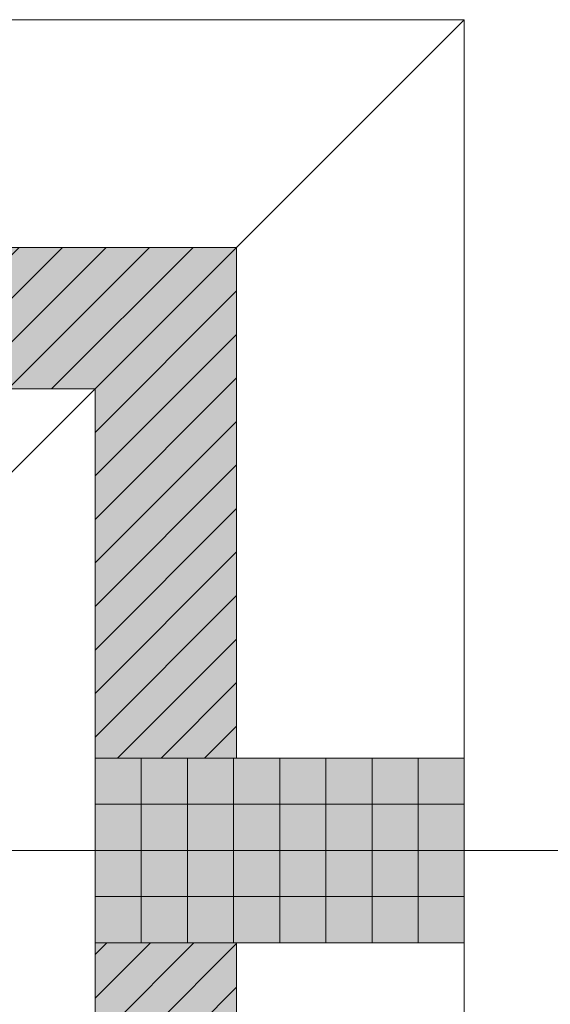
# Model space of a CAD drawing. Header units: metres. Extents: x -49 to 152, y -127 to 99.
# Tile 144 of 177: x 0.314 to 0.745, y -0.125 to 0.675. Entities that reach past the tile are written whole.
import ezdxf

# ---------------------------------------------------------------- set-up
doc = ezdxf.new("R2010")
doc.units = ezdxf.units.M
doc.header["$PDMODE"] = 1
doc.header["$PDSIZE"] = -2
doc.linetypes.add('Achsen 01', pattern=[5.291531, 3.175, -1.058062, 0.352704, -0.705764])
doc.layers.get('0').update_dxf_attribs({"lineweight": 25})
doc.layers.add('014_Fassadenarbeiten-000 Aufsicht Betonfertigteile', color=7, linetype='Continuous', lineweight=9, true_color=0xc0c0c0)
doc.layers.add('AV1-Achsen', color=1, linetype='Achsen 01', lineweight=18, true_color=0xff0000)
for name, color, linetype, lineweight in [('014_Fassadenarbeiten-330 Betonfertigteile vertikal', 7, 'Continuous', 9), ('014_Fassadenarbeiten-330 Filtermauerwerk 11.5cm', 7, 'Continuous', 9), ('014_Fassadenarbeiten-330 Mauerwerk 11.5cm', 7, 'Continuous', 9), ('_GRU (2D)', 7, 'Continuous', 9), ('_OG 3 (2D)', 7, 'Continuous', 9), ('Bemaßung-Bemaßung', 7, 'Continuous', 9)]:
    doc.layers.add(name, color=color, linetype=linetype, lineweight=lineweight)
doc.layers.get('0').freeze()
doc.styles.add('Arial', font='arial.ttf')
doc.dimstyles.new('COE 50', dxfattribs={"dimtxt": 100.872396, "dimasz": 0.001414, "dimexe": 0.001, "dimexo": 0.01, "dimgap": 0.001, "dimtad": 1, "dimdec": 3, "dimtxsty": 'Arial', "dimblk": 'VW_SLASH-3', "dimblk1": 'VW_SLASH-3', "dimblk2": 'VW_SLASH-3', "dimcen": 0, "dimadec": 3, "dimazin": 0, "dimtfac": 0.8, "dimtdec": 3, "dimtix": 1, "dimtmove": 0, "dimatfit": 0, "dimldrblk": 'VW_SLASH-2', "dimfxl": 0.002, "dimfxlon": 1, "dimfrac": 2, "dimtolj": 1, "dimarcsym": 0})
pattern_1 = [(45, (0, 0), (0.01767767, -0.01767767), [])]

# ---------------------------------------------------------------- blocks, each defined once
blk = doc.blocks.new('VW_SLASH-3')
at = {"color": 0, "linetype": 'ByBlock', "lineweight": -2, "transparency": 16777216}
blk.add_line((0, 0), (-1, 0), dxfattribs=at)
at = {"color": 0, "linetype": 'Continuous', "lineweight": 15, "transparency": 16777216, "flags": 128}
blk.add_lwpolyline([(0.5, 0.5), (-0.5, -0.5)], dxfattribs=at)
blk = doc.blocks.new('*D556')
at = {"layer": 'Bemaßung-Bemaßung', "color": 0, "linetype": 'Continuous', "lineweight": -2}
for p, q in [((2.075, 0.49), (2.225, 0.49)), ((2.175, 0.14569), (2.175, 0.41931)), ((2.075, 0.075), (2.225, 0.075))]:
    blk.add_line(p, q, dxfattribs=at)
at = {"layer": 'Defpoints', "color": 0}
for p in [(0.075, 0.49), (2.175, 0.49), (0.675, 0.075)]:
    blk.add_point(p, dxfattribs=at)
at = {"layer": 'Bemaßung-Bemaßung', "color": 0, "lineweight": -2, "xscale": 0.070693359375, "yscale": 0.070693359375, "zscale": 0.070693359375}
for p, rotation in [((2.175, 0.49), 90), ((2.175, 0.075), 270)]:
    blk.add_blockref('VW_SLASH-3', p, dxfattribs=dict(at, rotation=rotation))
at = {"layer": 'Bemaßung-Bemaßung', "color": 0, "insert": (2.05758, 0.2825), "char_height": 0.1008724, "attachment_point": 5, "rotation": 90, "style": 'Arial'}
blk.add_mtext('\\A1;41\\S5^ ;', dxfattribs=at)
blk = doc.blocks.new('VW_SLASH-2')
at = {"color": 0, "linetype": 'ByBlock', "lineweight": -2, "transparency": 16777216}
blk.add_line((0, 0), (-1, 0), dxfattribs=at)
at = {"color": 0, "linetype": 'Continuous', "lineweight": 15, "transparency": 16777216, "flags": 128}
blk.add_lwpolyline([(0.5, 0.5), (-0.5, -0.5)], dxfattribs=at)
blk = doc.blocks.new('*D557')
at = {"layer": 'Bemaßung-Bemaßung', "color": 0, "linetype": 'Continuous', "lineweight": -2}
for p, q in [((2.175, 0.14569), (2.175, 0.21639)), ((2.075, 0.075), (2.225, 0.075)), ((2.175, -0.075), (2.175, 0.075)), ((2.075, -0.075), (2.225, -0.075)), ((2.175, -0.14569), (2.175, -0.21639))]:
    blk.add_line(p, q, dxfattribs=at)
at = {"layer": 'Defpoints', "color": 0}
for p in [(0.675, 0.075), (2.175, 0.075), (0.675, -0.075)]:
    blk.add_point(p, dxfattribs=at)
at = {"layer": 'Bemaßung-Bemaßung', "color": 0, "lineweight": -2, "xscale": 0.070693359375, "yscale": 0.070693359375, "zscale": 0.070693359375}
for p, rotation in [((2.175, 0.075), 270), ((2.175, -0.075), 90)]:
    blk.add_blockref('VW_SLASH-3', p, dxfattribs=dict(at, rotation=rotation))
at = {"layer": 'Bemaßung-Bemaßung', "color": 0, "insert": (2.04404, -0.15489), "char_height": 0.100872, "attachment_point": 5, "rotation": 90, "style": 'Arial'}
blk.add_mtext('\\A1;15', dxfattribs=at)
blk = doc.blocks.new('*D558')
at = {"layer": 'Bemaßung-Bemaßung', "color": 0, "linetype": 'Continuous', "lineweight": -2}
for p, q in [((2.075, -0.075), (2.225, -0.075)), ((2.175, -1.20431), (2.175, -0.14569)), ((2.075, -1.275), (2.225, -1.275))]:
    blk.add_line(p, q, dxfattribs=at)
at = {"layer": 'Defpoints', "color": 0}
for p in [(0.675, -0.075), (2.175, -0.075), (0.675, -1.275)]:
    blk.add_point(p, dxfattribs=at)
at = {"layer": 'Bemaßung-Bemaßung', "color": 0, "lineweight": -2, "xscale": 0.070693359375, "yscale": 0.070693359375, "zscale": 0.070693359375}
for p, rotation in [((2.175, -0.075), 90), ((2.175, -1.275), 270)]:
    blk.add_blockref('VW_SLASH-3', p, dxfattribs=dict(at, rotation=rotation))
at = {"layer": 'Bemaßung-Bemaßung', "color": 0, "insert": (2.06438, -0.675), "char_height": 0.100872, "attachment_point": 5, "rotation": 90, "style": 'Arial'}
blk.add_mtext('\\A1;1,20', dxfattribs=at)
blk = doc.blocks.new('*D601')
at = {"layer": 'Bemaßung-Bemaßung', "color": 0, "lineweight": -2}
for p, q in [((-39.825, 3.075), (-39.825, 3.225)), ((0.675, 3.075), (0.675, 3.225)), ((-39.75431, 3.175), (0.60431, 3.175))]:
    blk.add_line(p, q, dxfattribs=at)
at = {"layer": 'Defpoints', "color": 0}
for p in [(0.675, 3.175), (-39.825, 0), (0.675, 0)]:
    blk.add_point(p, dxfattribs=at)
at = {"layer": 'Bemaßung-Bemaßung', "color": 0, "lineweight": -2, "xscale": 0.070693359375, "yscale": 0.070693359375, "zscale": 0.070693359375, "rotation": 180}
blk.add_blockref('VW_SLASH-3', (-39.825, 3.175), dxfattribs=at)
at = {"layer": 'Bemaßung-Bemaßung', "color": 0, "lineweight": -2, "xscale": 0.070693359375, "yscale": 0.070693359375, "zscale": 0.070693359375}
blk.add_blockref('VW_SLASH-3', (0.675, 3.175), dxfattribs=at)
at = {"layer": 'Bemaßung-Bemaßung', "color": 0, "insert": (-19.575, 3.28562), "char_height": 0.100872, "attachment_point": 5, "style": 'Arial'}
blk.add_mtext('\\A1;40,50', dxfattribs=at)
blk = doc.blocks.new('*D610')
at = {"layer": 'Bemaßung-Bemaßung', "color": 0, "linetype": 'Continuous', "lineweight": -2}
for p, q in [((0.49, 2.575), (0.49, 2.725)), ((0.675, 2.575), (0.675, 2.725)), ((0.41931, 2.675), (0.34861, 2.675)), ((0.49, 2.675), (0.675, 2.675)), ((0.74569, 2.675), (0.81639, 2.675))]:
    blk.add_line(p, q, dxfattribs=at)
at = {"layer": 'Defpoints', "color": 0}
for p in [(0.675, 2.675), (0.49, 0.075), (0.675, 0.075)]:
    blk.add_point(p, dxfattribs=at)
at = {"layer": 'Bemaßung-Bemaßung', "color": 0, "lineweight": -2, "xscale": 0.070693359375, "yscale": 0.070693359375, "zscale": 0.070693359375}
blk.add_blockref('VW_SLASH-3', (0.49, 2.675), dxfattribs=at)
at = {"layer": 'Bemaßung-Bemaßung', "color": 0, "lineweight": -2, "xscale": 0.070693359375, "yscale": 0.070693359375, "zscale": 0.070693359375, "rotation": 180}
blk.add_blockref('VW_SLASH-3', (0.675, 2.675), dxfattribs=at)
at = {"layer": 'Bemaßung-Bemaßung', "color": 0, "insert": (0.5825, 2.86828), "char_height": 0.1008724, "attachment_point": 5, "style": 'Arial'}
blk.add_mtext('\\A1;18\\S5^ ;', dxfattribs=at)
blk = doc.blocks.new('*D611')
at = {"layer": 'Bemaßung-Bemaßung', "color": 0, "linetype": 'Continuous', "lineweight": -2}
for p, q in [((0.075, 2.575), (0.075, 2.725)), ((0.49, 2.575), (0.49, 2.725)), ((0.14569, 2.675), (0.41931, 2.675))]:
    blk.add_line(p, q, dxfattribs=at)
at = {"layer": 'Defpoints', "color": 0}
for p in [(0.49, 2.675), (0.075, 0.49), (0.49, 0.075)]:
    blk.add_point(p, dxfattribs=at)
at = {"layer": 'Bemaßung-Bemaßung', "color": 0, "lineweight": -2, "xscale": 0.070693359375, "yscale": 0.070693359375, "zscale": 0.070693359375, "rotation": 180}
blk.add_blockref('VW_SLASH-3', (0.075, 2.675), dxfattribs=at)
at = {"layer": 'Bemaßung-Bemaßung', "color": 0, "lineweight": -2, "xscale": 0.070693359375, "yscale": 0.070693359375, "zscale": 0.070693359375}
blk.add_blockref('VW_SLASH-3', (0.49, 2.675), dxfattribs=at)
at = {"layer": 'Bemaßung-Bemaßung', "color": 0, "insert": (0.2825, 2.79242), "char_height": 0.1008724, "attachment_point": 5, "style": 'Arial'}
blk.add_mtext('\\A1;41\\S5^ ;', dxfattribs=at)
blk = doc.blocks.new('*D788')
at = {"layer": 'Bemaßung-Bemaßung', "color": 0, "linetype": 'Continuous', "lineweight": -2}
for p, q in [((0.125, 1.575), (0.125, 1.725)), ((0.675, 1.575), (0.675, 1.725)), ((0.60431, 1.675), (0.19569, 1.675))]:
    blk.add_line(p, q, dxfattribs=at)
at = {"layer": 'Defpoints', "color": 0}
for p in [(0.125, 1.675), (0.125, 0.125), (0.675, 0.075)]:
    blk.add_point(p, dxfattribs=at)
at = {"layer": 'Bemaßung-Bemaßung', "color": 0, "lineweight": -2, "xscale": 0.070693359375, "yscale": 0.070693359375, "zscale": 0.070693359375, "rotation": 180}
blk.add_blockref('VW_SLASH-3', (0.125, 1.675), dxfattribs=at)
at = {"layer": 'Bemaßung-Bemaßung', "color": 0, "lineweight": -2, "xscale": 0.070693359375, "yscale": 0.070693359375, "zscale": 0.070693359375}
blk.add_blockref('VW_SLASH-3', (0.675, 1.675), dxfattribs=at)
at = {"layer": 'Bemaßung-Bemaßung', "color": 0, "insert": (0.4, 1.7763), "char_height": 0.100872, "attachment_point": 5, "style": 'Arial'}
blk.add_mtext('\\A1;55', dxfattribs=at)
blk = doc.blocks.new('Group-879')
at = {"layer": 'AV1-Achsen'}
blk.add_line((-43.28443, 0), (4.26557, 0), dxfattribs=at)
blk = doc.blocks.new('GRU (2D)')
at = {"layer": 'AV1-Achsen', "color": 7}
blk.add_blockref('Group-879', (0, 0), dxfattribs=at)
blk = doc.blocks.new('OG 3 (2D)')
at = {"layer": '014_Fassadenarbeiten-330 Betonfertigteile vertikal', "linetype": 'Continuous', "lineweight": 0}
blk.add_hatch(color=9, dxfattribs=at).paths.add_polyline_path([(0.675, 0.075), (0.675, -0.075), (0.375, -0.075), (0.375, 0.075)])
at = {"layer": '014_Fassadenarbeiten-330 Betonfertigteile vertikal', "linetype": 'Continuous', "lineweight": 9}
h = blk.add_hatch(dxfattribs=at)
h.set_pattern_fill('Stahlbetonfertigteil-1', color=8, style=0, pattern_type=2)
h.set_pattern_definition([(-90, (0, 0), (0.0375, 0), [])])
h.paths.add_polyline_path([(0.675, 0.075), (0.675, -0.075), (0.375, -0.075), (0.375, 0.075)])
at = {"layer": '014_Fassadenarbeiten-330 Betonfertigteile vertikal', "linetype": 'Continuous', "lineweight": 13}
h = blk.add_hatch(dxfattribs=at)
h.set_pattern_fill('Stahlbetonfertigteil', color=8, style=0, pattern_type=2)
h.set_pattern_definition([(0, (0, 0), (2e-18, -0.0375), [])])
h.paths.add_polyline_path([(0.675, 0.075), (0.675, -0.075), (0.375, -0.075), (0.375, 0.075)])
at = {"layer": '014_Fassadenarbeiten-330 Filtermauerwerk 11.5cm', "linetype": 'Continuous', "lineweight": 0, "true_color": 0xd19783}
blk.add_hatch(color=33, dxfattribs=at).paths.add_polyline_path([(0.49, -1.275), (0.375, -1.275), (0.375, -0.075), (0.49, -0.075)])
at = {"layer": '014_Fassadenarbeiten-330 Filtermauerwerk 11.5cm', "linetype": 'Continuous', "lineweight": 9}
h = blk.add_hatch(dxfattribs=at)
h.set_pattern_fill('Mauerwerk Münster', color=8, style=0, pattern_type=2)
h.set_pattern_definition(pattern_1)
h.paths.add_polyline_path([(0.49, -1.275), (0.375, -1.275), (0.375, -0.075), (0.49, -0.075)])
at = {"layer": '014_Fassadenarbeiten-330 Mauerwerk 11.5cm', "linetype": 'Continuous', "lineweight": 0, "true_color": 0xd19783}
blk.add_hatch(color=33, dxfattribs=at).paths.add_polyline_path([(0.075, 0.49), (0.49, 0.49), (0.49, 0.075), (0.375, 0.075), (0.375, 0.375), (0.075, 0.375)])
at = {"layer": '014_Fassadenarbeiten-330 Mauerwerk 11.5cm', "linetype": 'Continuous', "lineweight": 9}
h = blk.add_hatch(dxfattribs=at)
h.set_pattern_fill('Mauerwerk Münster', color=8, style=0, pattern_type=2)
h.set_pattern_definition(pattern_1)
h.paths.add_polyline_path([(0.075, 0.49), (0.49, 0.49), (0.49, 0.075), (0.375, 0.075), (0.375, 0.375), (0.075, 0.375)])
at = {"layer": '014_Fassadenarbeiten-000 Aufsicht Betonfertigteile', "flags": 128}
for points in [[(-39.455, 0.305), (0.305, 0.305), (0.675, 0.675), (-39.825, 0.675)], [(0.305, -21.905), (0.305, 0.305), (0.675, 0.675), (0.675, -22.275)]]:
    blk.add_lwpolyline(points, close=True, dxfattribs=at)
at = {"layer": '014_Fassadenarbeiten-330 Betonfertigteile vertikal', "flags": 128}
blk.add_lwpolyline([(0.675, 0.075), (0.675, -0.075), (0.375, -0.075), (0.375, 0.075)], close=True, dxfattribs=at)
at = {"layer": '014_Fassadenarbeiten-330 Filtermauerwerk 11.5cm', "flags": 128}
blk.add_lwpolyline([(0.49, -1.275), (0.375, -1.275), (0.375, -0.075), (0.49, -0.075)], close=True, dxfattribs=at)
at = {"layer": '014_Fassadenarbeiten-330 Mauerwerk 11.5cm', "flags": 128}
blk.add_lwpolyline([(0.075, 0.49), (0.49, 0.49), (0.49, 0.075), (0.375, 0.075), (0.375, 0.375), (0.075, 0.375)], close=True, dxfattribs=at)
at = {"layer": 'Bemaßung-Bemaßung'}
dim = blk.add_linear_dim(base=(0.675, 3.175), p1=(-39.825, 0), p2=(0.675, 0), text='40,50', dimstyle='COE 50', override={"dimtxt": 0.100872, "dimasz": 0.070693, "dimexe": 0.05, "dimgap": 0.05, "dimpost": '<>', "dimtxsty": 'Arial', "dimtmove": 2, "dimfxl": 0.1}, dxfattribs=at)
dim.commit()
dim.dimension.update_dxf_attribs({"geometry": '*D601', "text_midpoint": (-19.575, 3.28562)})
at = {"layer": 'Bemaßung-Bemaßung', "linetype": 'Continuous'}
for base, p1, p2, text, override, picture, middle in [((0.675, 2.675), (0.49, 0.075), (0.675, 0.075), '18\\S5^ ;', {"dimtxt": 0.100872, "dimasz": 0.070693, "dimexe": 0.05, "dimgap": 0.05, "dimpost": '<>', "dimtxsty": 'Arial', "dimtix": 0, "dimtmove": 2, "dimfxl": 0.1}, '*D610', (0.5825, 2.86828)), ((0.49, 2.675), (0.075, 0.49), (0.49, 0.075), '41\\S5^ ;', {"dimtxt": 0.100872, "dimasz": 0.070693, "dimexe": 0.05, "dimgap": 0.05, "dimpost": '<>', "dimtxsty": 'Arial', "dimtmove": 2, "dimfxl": 0.1}, '*D611', (0.2825, 2.79242)), ((0.125, 1.675), (0.675, 0.075), (0.125, 0.125), '55', {"dimtxt": 0.100872, "dimasz": 0.070693, "dimexe": 0.05, "dimgap": 0.05, "dimpost": '<>', "dimtxsty": 'Arial', "dimtmove": 2, "dimfxl": 0.1}, '*D788', (0.4, 1.7763))]:
    dim = blk.add_linear_dim(base=base, p1=p1, p2=p2, text=text, dimstyle='COE 50', override=override, dxfattribs=at)
    dim.commit()
    dim.dimension.update_dxf_attribs({"geometry": picture, "text_midpoint": middle})
for base, p1, p2, text, picture, middle in [((2.175, 0.49), (0.675, 0.075), (0.075, 0.49), '41\\S5^ ;', '*D556', (2.05758, 0.2825)), ((2.175, -0.075), (0.675, -1.275), (0.675, -0.075), '1,20', '*D558', (2.06438, -0.675))]:
    dim = blk.add_linear_dim(base=base, p1=p1, p2=p2, angle=270, text=text, dimstyle='COE 50', override={"dimtxt": 0.100872, "dimasz": 0.070693, "dimexe": 0.05, "dimgap": 0.05, "dimpost": '<>', "dimtxsty": 'Arial', "dimtmove": 2, "dimfxl": 0.1}, dxfattribs=at)
    dim.commit()
    dim.dimension.update_dxf_attribs({"geometry": picture, "text_midpoint": middle})
dim = blk.add_linear_dim(base=(2.175, 0.075), p1=(0.675, -0.075), p2=(0.675, 0.075), angle=270, text='15', dimstyle='COE 50', override={"dimtxt": 0.100872, "dimasz": 0.070693, "dimexe": 0.05, "dimgap": 0.05, "dimpost": '<>', "dimtxsty": 'Arial', "dimtix": 0, "dimtmove": 2, "dimfxl": 0.1}, dxfattribs=at)
dim.commit()
dim.dimension.update_dxf_attribs({"geometry": '*D557', "text_midpoint": (2.04404, -0.15489), "dimtype": 160})

msp = doc.modelspace()

# ---------------------------------------------------------------- block references
at = {"layer": '_OG 3 (2D)'}
msp.add_blockref('OG 3 (2D)', (0, 0), dxfattribs=at)

# ---------------------------------------------------------------- next in the draw order: block references
at = {"layer": '_GRU (2D)'}
msp.add_blockref('GRU (2D)', (0, 0), dxfattribs=at)

doc.saveas('drawing.dxf')
